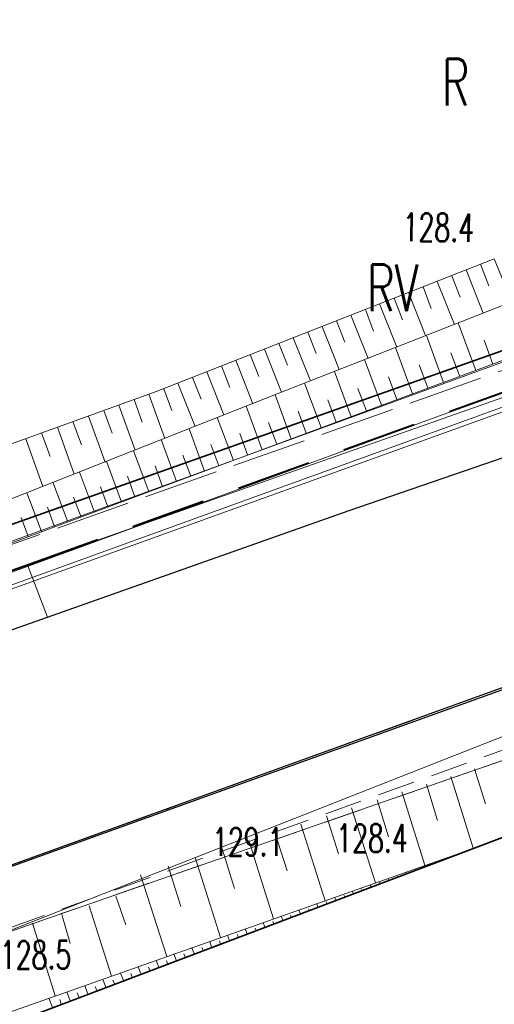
# Model space of a CAD drawing. Header units: metres. Extents: x 0 to 6497944, y 0 to 5963356.
# Tile 181 of 197: x 6497553 to 6497566, y 5963138 to 5963165. Entities that reach past the tile are written whole.
import ezdxf
from ezdxf import colors
from ezdxf.entities.mleader import LeaderData, LeaderLine
from ezdxf.math import Vec2, Vec3

# ---------------------------------------------------------------- set-up
doc = ezdxf.new("R2010")
doc.units = ezdxf.units.M
doc.header["$MEASUREMENT"] = 0
doc.linetypes.add('L_0_04', pattern=[1.5, 1, -0.5])
doc.linetypes.add('mz2.0_0.5', pattern=[2.5, 2, -0.5])
doc.layers.get('DEFPOINTS').update_dxf_attribs({"linetype": 'CONTINUOUS', "lineweight": 0, "true_color": 0xffffff})
for name, color, linetype, lineweight in [('000_INNE__NIEZYDENTYFIKOWANE_', 8, 'CONTINUOUS', 13), ('209_OPIS_KONTURU_KLASYFIKACYJNEGO', 8, 'CONTINUOUS', 13), ('210_OZNACZENIE_UzYTKU', 8, 'CONTINUOUS', 13), ('217_GRANICA_KONTURU_KLASYFIKCYJNEGO', 8, 'CONTINUOUS', 13), ('218_GRANICA_UzYTKU', 8, 'CONTINUOUS', 13), ('219_LINIA_GRANICY', 3, 'CONTINUOUS', 35), ('CHODNIK__POWIERZCHNIA_', 8, 'L_0_04', 13), ('E_proj_opisy_ośw.', 7, 'CONTINUOUS', 13), ('E_proj_ośw_linia_obw. 100', 1, 'L_0_04', 40), ('JEZDNIA__POWIERZCHNIA_', 8, 'CONTINUOUS', 25), ('KRAWezNIK__LINIA_', 8, 'CONTINUOUS', 25), ('PRZEWoD_ELEKTROENERGETYCZNY__LINIA_', 1, 'CONTINUOUS', 13), ('PRZEWoD_GAZOWY__LINIA_', 54, 'CONTINUOUS', 13), ('PRZEWoD_TELEKOMUNIKACYJNY__LINIA_', 30, 'CONTINUOUS', 13), ('przewód elektroenergetyczny (linia) - ob. projektowany', 1, 'mz2.0_0.5', 13), ('PUNKT_WYSOKOsCIOWY_NATURALNY_ATR2', 8, 'CONTINUOUS', 13), ('SKARPA_NIEUMOCNIONA__POWIERZCHNIA_', 8, 'CONTINUOUS', 13)]:
    doc.layers.add(name, color=color, linetype=linetype, lineweight=lineweight)
doc.styles.add('Narrow', font='ARIALN.TTF', dxfattribs={"height": 2})
doc.styles.get("Standard").update_dxf_attribs({"font": 'simplex.shx'})

# ---------------------------------------------------------------- blocks, each defined once
blk = doc.blocks.new('_None')

msp = doc.modelspace()

# ---------------------------------------------------------------- linework, layer by layer
at = {"layer": '000_INNE__NIEZYDENTYFIKOWANE_', "flags": 128}
for points in [[(6497565.54, 5963158.11), (6497565.76, 5963157.53)], [(6497564.77, 5963157.8), (6497564.99, 5963157.23)], [(6497565.15, 5963157.96), (6497565.61, 5963156.8)], [(6497564.38, 5963157.65), (6497564.84, 5963156.5)], [(6497563.61, 5963157.35), (6497564.07, 5963156.2)], [(6497564, 5963157.5), (6497564.22, 5963156.92)], [(6497562.84, 5963157.05), (6497563.3, 5963155.89)], [(6497563.23, 5963157.2), (6497563.45, 5963156.62)], [(6497562.07, 5963156.75), (6497562.53, 5963155.59)], [(6497562.46, 5963156.9), (6497562.68, 5963156.32)], [(6497561.69, 5963156.59), (6497561.91, 5963156.02)], [(6497565.41, 5963155.27), (6497564.94, 5963156.54)], [(6497560.92, 5963156.29), (6497561.14, 5963155.72)], [(6497561.3, 5963156.44), (6497561.76, 5963155.29)], [(6497564.55, 5963154.95), (6497564.09, 5963156.2)], [(6497560.15, 5963155.99), (6497560.38, 5963155.41)], [(6497560.53, 5963156.14), (6497560.99, 5963154.99)], [(6497565.87, 5963155.44), (6497565.63, 5963156.08)], [(6497559.38, 5963155.69), (6497559.61, 5963155.11)], [(6497559.76, 5963155.84), (6497560.22, 5963154.69)], [(6497563.72, 5963154.64), (6497563.26, 5963155.88)], [(6497564.98, 5963155.11), (6497564.74, 5963155.74)], [(6497559, 5963155.54), (6497559.45, 5963154.38)], [(6497562.89, 5963154.34), (6497562.44, 5963155.56)], [(6497564.13, 5963154.8), (6497563.9, 5963155.42)], [(6497558.22, 5963155.23), (6497558.68, 5963154.08)], [(6497558.61, 5963155.39), (6497558.84, 5963154.81)], [(6497562.08, 5963154.03), (6497561.63, 5963155.24)], [(6497557.45, 5963154.93), (6497557.91, 5963153.77)], [(6497557.84, 5963155.08), (6497558.07, 5963154.5)], [(6497561.28, 5963153.74), (6497560.83, 5963154.93)], [(6497563.3, 5963154.49), (6497563.08, 5963155.1)], [(6497556.67, 5963154.63), (6497557.1, 5963153.45)], [(6497557.07, 5963154.78), (6497557.29, 5963154.2)], [(6497560.48, 5963153.44), (6497560.05, 5963154.62)], [(6497562.49, 5963154.19), (6497562.26, 5963154.79)], [(6497556.28, 5963154.49), (6497556.49, 5963153.89)], [(6497561.68, 5963153.89), (6497561.46, 5963154.48)], [(6497555.47, 5963154.2), (6497555.69, 5963153.59)], [(6497555.87, 5963154.34), (6497556.31, 5963153.14)], [(6497559.7, 5963153.15), (6497559.27, 5963154.31)], [(6497560.88, 5963153.59), (6497560.66, 5963154.18)], [(6497554.64, 5963153.9), (6497554.87, 5963153.28)], [(6497555.06, 5963154.05), (6497555.5, 5963152.82)], [(6497558.93, 5963152.86), (6497558.5, 5963154.01)], [(6497560.09, 5963153.3), (6497559.87, 5963153.88)], [(6497553.8, 5963153.6), (6497554.03, 5963152.97)], [(6497554.23, 5963153.75), (6497554.68, 5963152.5)], [(6497558.16, 5963152.58), (6497557.75, 5963153.71)], [(6497559.31, 5963153.01), (6497559.1, 5963153.58)], [(6497553.38, 5963153.44), (6497553.84, 5963152.17)], [(6497557.41, 5963152.3), (6497557, 5963153.42)], [(6497556.67, 5963152.03), (6497556.26, 5963153.12)], [(6497558.54, 5963152.72), (6497558.33, 5963153.29)], [(6497555.94, 5963151.75), (6497555.54, 5963152.84)], [(6497557.79, 5963152.44), (6497557.58, 5963153)], [(6497555.22, 5963151.48), (6497554.82, 5963152.55)], [(6497557.04, 5963152.16), (6497556.84, 5963152.72)], [(6497554.51, 5963151.22), (6497554.11, 5963152.28)], [(6497556.3, 5963151.89), (6497556.1, 5963152.44)], [(6497553.8, 5963150.96), (6497553.41, 5963152)], [(6497555.58, 5963151.62), (6497555.38, 5963152.16)], [(6497554.86, 5963151.35), (6497554.66, 5963151.88)], [(6497554.15, 5963151.09), (6497553.96, 5963151.61)], [(6497553.45, 5963150.83), (6497553.26, 5963151.34)], [(6497565.38, 5963144.62), (6497565.67, 5963143.68)], [(6497564.74, 5963144.41), (6497565.34, 5963142.5)], [(6497564.09, 5963144.21), (6497564.39, 5963143.24)], [(6497563.43, 5963144), (6497564.05, 5963142.04)], [(6497562.09, 5963143.58), (6497562.73, 5963141.57)], [(6497562.77, 5963143.79), (6497563.08, 5963142.8)], [(6497561.42, 5963143.36), (6497561.74, 5963142.35)], [(6497560.73, 5963143.14), (6497561.38, 5963141.09)], [(6497560.04, 5963142.92), (6497560.37, 5963141.89)], [(6497559.34, 5963142.7), (6497560, 5963140.61)], [(6497557.91, 5963142.25), (6497558.59, 5963140.11)], [(6497558.63, 5963142.48), (6497558.96, 5963141.42)], [(6497557.19, 5963142.02), (6497557.53, 5963140.94)], [(6497564.03, 5963142), (6497564.02, 5963142.03)], [(6497564.27, 5963142.09), (6497564.26, 5963142.1)], [(6497564.5, 5963142.18), (6497564.5, 5963142.19)], [(6497556.45, 5963141.79), (6497557.15, 5963139.6)], [(6497563.32, 5963141.73), (6497563.31, 5963141.75)], [(6497563.56, 5963141.82), (6497563.54, 5963141.86)], [(6497563.79, 5963141.91), (6497563.79, 5963141.93)], [(6497562.61, 5963141.47), (6497562.59, 5963141.52)], [(6497562.85, 5963141.56), (6497562.84, 5963141.58)], [(6497563.08, 5963141.65), (6497563.07, 5963141.69)], [(6497555.79, 5963141.22), (6497556.06, 5963140.45)], [(6497561.9, 5963141.2), (6497561.89, 5963141.23)], [(6497562.14, 5963141.29), (6497562.11, 5963141.35)], [(6497562.37, 5963141.38), (6497562.36, 5963141.41)], [(6497555.08, 5963140.96), (6497555.67, 5963139.08)], [(6497561.19, 5963140.93), (6497561.16, 5963141.01)], [(6497561.43, 5963141.02), (6497561.41, 5963141.06)], [(6497561.66, 5963141.11), (6497561.64, 5963141.18)], [(6497554.35, 5963140.73), (6497554.57, 5963139.95)], [(6497560.25, 5963140.57), (6497560.21, 5963140.68)], [(6497560.48, 5963140.66), (6497560.46, 5963140.71)], [(6497560.72, 5963140.75), (6497560.68, 5963140.85)], [(6497560.96, 5963140.84), (6497560.94, 5963140.88)], [(6497553.56, 5963140.49), (6497554.17, 5963138.55)], [(6497559.77, 5963140.39), (6497559.73, 5963140.51)], [(6497560.01, 5963140.48), (6497559.99, 5963140.54)], [(6497558.83, 5963140.03), (6497558.77, 5963140.17)], [(6497559.06, 5963140.12), (6497559.04, 5963140.19)], [(6497559.3, 5963140.21), (6497559.25, 5963140.34)], [(6497559.54, 5963140.3), (6497559.51, 5963140.36)], [(6497558.35, 5963139.85), (6497558.3, 5963140)], [(6497558.59, 5963139.94), (6497558.56, 5963140.02)], [(6497557.41, 5963139.49), (6497557.34, 5963139.67)], [(6497557.65, 5963139.58), (6497557.61, 5963139.67)], [(6497557.88, 5963139.67), (6497557.82, 5963139.84)], [(6497558.12, 5963139.76), (6497558.09, 5963139.84)], [(6497556.94, 5963139.32), (6497556.87, 5963139.5)], [(6497557.17, 5963139.41), (6497557.14, 5963139.49)], [(6497555.99, 5963138.96), (6497555.91, 5963139.16)], [(6497556.23, 5963139.05), (6497556.19, 5963139.15)], [(6497556.46, 5963139.14), (6497556.39, 5963139.33)], [(6497556.7, 5963139.23), (6497556.66, 5963139.32)], [(6497555.04, 5963138.6), (6497554.96, 5963138.83)], [(6497555.52, 5963138.78), (6497555.44, 5963138.99)], [(6497555.75, 5963138.87), (6497555.71, 5963138.97)], [(6497554.57, 5963138.42), (6497554.48, 5963138.66)], [(6497554.81, 5963138.51), (6497554.76, 5963138.63)], [(6497555.28, 5963138.69), (6497555.24, 5963138.8)], [(6497554.1, 5963138.24), (6497554, 5963138.49)], [(6497554.33, 5963138.33), (6497554.29, 5963138.45)]]:
    msp.add_lwpolyline(points, dxfattribs=at)
at = {"layer": '217_GRANICA_KONTURU_KLASYFIKCYJNEGO', "flags": 128}
msp.add_lwpolyline([(6497550.83, 5963150.38), (6497580.3, 5963160.82)], dxfattribs=at)
at = {"layer": '218_GRANICA_UzYTKU', "flags": 128}
for points in [[(6497523.54, 5963126.66), (6497627.63, 5963166.09)], [(6497550.83, 5963150.38), (6497580.3, 5963160.82)]]:
    msp.add_lwpolyline(points, dxfattribs=at)
at = {"layer": '219_LINIA_GRANICY', "flags": 128}
for points in [[(6497627.63, 5963166.09), (6497523.54, 5963126.66)], [(6497580.3, 5963160.82), (6497550.83, 5963150.38)]]:
    msp.add_lwpolyline(points, dxfattribs=at)
at = {"layer": 'CHODNIK__POWIERZCHNIA_', "flags": 128}
for points in [[(6497659.73, 5963178.79), (6497626.22, 5963166.67), (6497599.54, 5963157.17), (6497532.19, 5963132.88), (6497471.58, 5963110.99), (6497416.25, 5963090.68)], [(6497531.74, 5963134.36), (6497598.76, 5963158.58)], [(6497566.59, 5963145), (6497546.9, 5963138.17)]]:
    msp.add_lwpolyline(points, dxfattribs=at)
at = {"layer": 'DEFPOINTS', "linetype": 'Continuous'}
for points in [[(6497643.11, 5963182.806), (6497596.147, 5963165.645), (6497596.241, 5963165.389), (6497596.147, 5963165.645), (6497549.184, 5963148.484), (6497549.082, 5963148.773), (6497549.158, 5963148.559), (6497502.108, 5963131.637), (6497502.226, 5963131.325), (6497502.108, 5963131.637), (6497455.059, 5963114.716), (6497455.213, 5963114.328), (6497455.059, 5963114.716), (6497408.055, 5963097.666), (6497408.251, 5963097.232), (6497408.055, 5963097.666), (6497361.052, 5963080.616), (6497361.06, 5963080.618), (6497361.058, 5963080.618), (6497313.974, 5963063.795), (6497313.777, 5963064.34), (6497313.974, 5963063.795), (6497264.99, 5963053.548)], [(6497566.135, 5963154.547), (6497553.426, 5963150.07), (6497543.642, 5963146.606), (6497529.484, 5963141.529), (6497512.629, 5963135.269), (6497489.259, 5963126.409), (6497478.599, 5963122.729), (6497468.009, 5963119.059), (6497449.519, 5963112.439), (6497435.699, 5963107.429), (6497426.829, 5963104.339), (6497411.039, 5963098.659), (6497391.115, 5963091.415), (6497364.649, 5963081.724), (6497341.305, 5963073.243), (6497324.879, 5963067.374), (6497317.094, 5963064.719), (6497303.054, 5963060.942), (6497292.628, 5963058.63), (6497281.118, 5963056.345)], [(6497553.967, 5963148.67), (6497553.426, 5963150.07)]]:
    msp.add_lwpolyline(points, dxfattribs=at)
at = {"layer": 'JEZDNIA__POWIERZCHNIA_', "flags": 128}
for points in [[(6497598.76, 5963158.58), (6497531.74, 5963134.36), (6497471, 5963112.52), (6497465.43, 5963110.5), (6497459.68, 5963108.41), (6497447.39, 5963104.14), (6497420.8, 5963094.41), (6497383.23, 5963080.72), (6497364.96, 5963074.06), (6497347.45, 5963067.64), (6497340.19, 5963065.02), (6497335.93, 5963063.44), (6497327.62, 5963060.58), (6497322.17, 5963058.51), (6497307.6, 5963054.69), (6497289.33, 5963050.32), (6497270.38, 5963046.97)], [(6497276.78, 5963054.1), (6497286, 5963055.64), (6497291.06, 5963056.7), (6497315.76, 5963062.79), (6497319.51, 5963063.85), (6497331.33, 5963068.1), (6497351.75, 5963075.37), (6497378.63, 5963085.28), (6497411.58, 5963097.26), (6497420.33, 5963100.32), (6497427.37, 5963102.94), (6497436.24, 5963106.03), (6497463.88, 5963116.05), (6497468.55, 5963117.66), (6497479.14, 5963121.33), (6497489.8, 5963125.01), (6497503.08, 5963129.84), (6497513.17, 5963133.87), (6497525.68, 5963138.53), (6497534.37, 5963141.73), (6497562, 5963151.52), (6497567.42, 5963153.38)]]:
    msp.add_lwpolyline(points, dxfattribs=at)
at = {"layer": 'KRAWezNIK__LINIA_', "flags": 128}
msp.add_lwpolyline([(6497531.74, 5963134.36), (6497568.46, 5963147.58), (6497598.76, 5963158.58), (6497616.88, 5963165.17), (6497649.51, 5963176.88), (6497659.18, 5963180.3), (6497687.47, 5963190.64), (6497692.41, 5963191.88), (6497696.43, 5963192.38)], dxfattribs=at)
at = {"layer": 'PRZEWoD_ELEKTROENERGETYCZNY__LINIA_', "flags": 128}
msp.add_lwpolyline([(6497567.54, 5963154.8), (6497546.81, 5963147.29), (6497514.51, 5963135.67), (6497478.38, 5963122.73), (6497451.64, 5963112.61), (6497422.76, 5963101.97), (6497404.73, 5963095.29), (6497390.36, 5963090.35), (6497350.61, 5963076.26), (6497322.24, 5963066.53), (6497305.6, 5963061.28), (6497303.77, 5963060.75), (6497301.79, 5963060.09), (6497289.9, 5963057.19), (6497278.11, 5963055.46)], dxfattribs=at)
at = {"layer": 'PRZEWoD_GAZOWY__LINIA_', "flags": 128}
msp.add_lwpolyline([(6497740, 5963252.11), (6497736.38, 5963247.54), (6497725.21, 5963233.92), (6497722.22, 5963230.35), (6497706.15, 5963210.52), (6497695.66, 5963201.61), (6497674.15, 5963193.24), (6497661.44, 5963188.26), (6497637.52, 5963179.61), (6497614.54, 5963171.74), (6497590.95, 5963163.12), (6497552.77, 5963149.34), (6497515.87, 5963135.93), (6497478.52, 5963122.49), (6497467.27, 5963118.39)], dxfattribs=at)
at = {"layer": 'PRZEWoD_TELEKOMUNIKACYJNY__LINIA_', "flags": 128}
msp.add_lwpolyline([(6497542.32, 5963136.11), (6497582.78, 5963152.04), (6497617.21, 5963164)], dxfattribs=at)
at = {"layer": 'SKARPA_NIEUMOCNIONA__POWIERZCHNIA_', "flags": 128}
for points in [[(6497478.08, 5963124.43), (6497477.53, 5963125.67), (6497478.38, 5963126.01), (6497489.1, 5963130.04), (6497490.67, 5963130.73), (6497497.87, 5963133.48), (6497505.52, 5963136.45), (6497520.99, 5963142.1), (6497533.79, 5963146.47), (6497546.85, 5963151.09), (6497556.89, 5963154.71), (6497565.9, 5963158.25), (6497566.37, 5963157.1), (6497560.1, 5963154.64), (6497546.83, 5963149.4), (6497536.74, 5963145.84), (6497526.03, 5963142.04), (6497516.78, 5963138.83), (6497505.4, 5963134.58), (6497492.77, 5963129.99), (6497486.74, 5963127.79)], [(6497566.37, 5963157.1), (6497566.89, 5963155.82), (6497557.03, 5963152.16), (6497546.81, 5963148.35), (6497541.56, 5963146.48), (6497526.22, 5963140.9), (6497510.2, 5963135.07), (6497495.82, 5963129.94), (6497488.58, 5963127.34), (6497478.28, 5963123.72), (6497478.08, 5963124.43), (6497486.74, 5963127.79), (6497492.77, 5963129.99), (6497505.4, 5963134.58), (6497516.78, 5963138.83), (6497526.03, 5963142.04), (6497536.74, 5963145.84), (6497546.83, 5963149.4), (6497560.1, 5963154.64)], [(6497466.86, 5963107.25), (6497466.18, 5963108.81), (6497486.78, 5963116.32), (6497511.05, 5963125), (6497523.96, 5963129.59), (6497534.11, 5963133.65), (6497546.8, 5963138.13), (6497566.59, 5963145), (6497576.94, 5963148.38), (6497595.66, 5963155.7), (6497595.55, 5963153.94), (6497564.97, 5963142.36), (6497546.64, 5963135.89), (6497534.56, 5963131.63), (6497528.69, 5963129.47), (6497514.21, 5963124.64), (6497496.62, 5963118.17), (6497480.62, 5963112.31)], [(6497467.72, 5963105.19), (6497466.86, 5963107.25), (6497480.62, 5963112.31), (6497496.62, 5963118.17), (6497514.21, 5963124.64), (6497528.69, 5963129.47), (6497534.56, 5963131.63), (6497546.64, 5963135.89), (6497564.97, 5963142.36), (6497523.54, 5963126.66), (6497524.07, 5963124.05), (6497507.96, 5963118.71), (6497492.23, 5963113.36), (6497474.78, 5963107.6)]]:
    msp.add_lwpolyline(points, dxfattribs=at)

# ---------------------------------------------------------------- texts
at = {"layer": '209_OPIS_KONTURU_KLASYFIKACYJNEGO', "width": 0.66}
msp.add_text('RV', height=1.25, dxfattribs=at).set_placement((6497562.5, 5963156.85))
at = {"layer": '210_OZNACZENIE_UzYTKU', "width": 0.66}
msp.add_text('R', height=1.25, dxfattribs=at).set_placement((6497564.5, 5963162.35))
at = {"layer": 'PUNKT_WYSOKOsCIOWY_NATURALNY_ATR2', "width": 0.66}
msp.add_text('128.4', height=0.75, rotation=359.2, dxfattribs=at).set_placement((6497563.45, 5963158.73))
for s, p in [('129.1', (6497558.36, 5963142.29)), ('128.4', (6497561.68, 5963142.39)), ('128.5', (6497552.69, 5963139.27))]:
    msp.add_text(s, height=0.75, dxfattribs=at).set_placement(p)

# ---------------------------------------------------------------- next in the draw order: leaders
at = {"layer": 'E_proj_opisy_ośw.', "color": 10}
ml = msp.add_multileader_mtext('Standard', dxfattribs=at)
ml.set_content('\\A1;LT 108', color=10, style='Narrow')
ml.set_leader_properties(color=256)
ml.set_arrow_properties(name='NONE')
ml.build(insert=Vec2(0, 0))
ml.multileader.update_dxf_attribs({"leader_type": 0, "has_dogleg": 0, "has_text_frame": 1, "text_left_attachment_type": 3, "dogleg_length": 0.36, "arrow_head_size": 0, "scale": 0.7})
ctx = ml.context
ctx.base_point, ctx.scale, ctx.char_height, ctx.arrow_head_size, ctx.landing_gap_size, ctx.plane_origin = Vec3(6497590.207, 5963168.082), 0.7, 1.2, 0, 0.42, Vec3(6498440.769, 5963064.192)
ctx.left_attachment = 3
notes = []
notes.append((ctx, [(0, (0, 0, 0), (0, 0), (1, 0), 1, [])]))
ctx.mtext.insert, ctx.mtext.line_spacing_factor, ctx.mtext.flow_direction = Vec3(6497590.627, 5963168.697), 0.266667, 5
ctx.mtext.has_bg_fill, ctx.mtext.bg_color, ctx.mtext.bg_scale_factor, ctx.mtext.bg_transparency, ctx.mtext.use_window_bg_color = 1, -1073741824, 1.5, 0, 1
for ctx, leaders in notes:
    for number, flags, end, landing, length, lines in leaders:
        leader = LeaderData()
        leader.index, (leader.has_last_leader_line, leader.has_dogleg_vector, leader.attachment_direction) = number, flags
        leader.last_leader_point, leader.dogleg_vector, leader.dogleg_length = Vec3(end), Vec3(landing), length
        for number, points, colour, breaks in lines:
            line = LeaderLine()
            line.index, line.vertices, line.color, line.breaks = number, Vec3.list(points), colors.encode_raw_color(colour), breaks
            leader.lines.append(line)
        ctx.leaders.append(leader)

# ---------------------------------------------------------------- next in the draw order: leaders
ml = msp.add_multileader_mtext('Standard', dxfattribs=at)
ml.set_content('\\A1;LT 109', color=10, style='Narrow')
ml.set_leader_properties(color=256)
ml.set_arrow_properties(name='NONE')
ml.build(insert=Vec2(0, 0))
ml.multileader.update_dxf_attribs({"leader_type": 0, "has_dogleg": 0, "has_text_frame": 1, "text_left_attachment_type": 3, "dogleg_length": 0.36, "arrow_head_size": 0, "scale": 0.7})
ctx = ml.context
ctx.base_point, ctx.scale, ctx.char_height, ctx.arrow_head_size, ctx.landing_gap_size, ctx.plane_origin = Vec3(6497636.957, 5963185.464), 0.7, 1.2, 0, 0.42, Vec3(6498487.931, 5963080.837)
ctx.left_attachment = 3
notes = []
notes.append((ctx, [(0, (0, 0, 0), (0, 0), (1, 0), 1, [])]))
ctx.mtext.insert, ctx.mtext.line_spacing_factor, ctx.mtext.flow_direction = Vec3(6497637.377, 5963186.079), 0.266667, 5
ctx.mtext.has_bg_fill, ctx.mtext.bg_color, ctx.mtext.bg_scale_factor, ctx.mtext.bg_transparency, ctx.mtext.use_window_bg_color = 1, -1073741824, 1.5, 0, 1
for ctx, leaders in notes:
    for number, flags, end, landing, length, lines in leaders:
        leader = LeaderData()
        leader.index, (leader.has_last_leader_line, leader.has_dogleg_vector, leader.attachment_direction) = number, flags
        leader.last_leader_point, leader.dogleg_vector, leader.dogleg_length = Vec3(end), Vec3(landing), length
        for number, points, colour, breaks in lines:
            line = LeaderLine()
            line.index, line.vertices, line.color, line.breaks = number, Vec3.list(points), colors.encode_raw_color(colour), breaks
            leader.lines.append(line)
        ctx.leaders.append(leader)

# ---------------------------------------------------------------- next in the draw order: leaders
ml = msp.add_multileader_mtext('Standard', dxfattribs=at)
ml.set_content('\\A1;LT 110', color=10, style='Narrow')
ml.set_leader_properties(color=256)
ml.set_arrow_properties(name='NONE')
ml.build(insert=Vec2(0, 0))
ml.multileader.update_dxf_attribs({"leader_type": 0, "has_dogleg": 0, "has_text_frame": 1, "text_left_attachment_type": 3, "dogleg_length": 0.36, "arrow_head_size": 0, "scale": 0.7})
ctx = ml.context
ctx.base_point, ctx.scale, ctx.char_height, ctx.arrow_head_size, ctx.landing_gap_size, ctx.plane_origin = Vec3(6497684.163, 5963202.624), 0.7, 1.2, 0, 0.42, Vec3(6498534.844, 5963098.192)
ctx.left_attachment = 3
notes = []
notes.append((ctx, [(0, (0, 0, 0), (0, 0), (1, 0), 1, [])]))
ctx.mtext.insert, ctx.mtext.line_spacing_factor, ctx.mtext.flow_direction = Vec3(6497684.583, 5963203.239), 0.266667, 5
ctx.mtext.has_bg_fill, ctx.mtext.bg_color, ctx.mtext.bg_scale_factor, ctx.mtext.bg_transparency, ctx.mtext.use_window_bg_color = 1, -1073741824, 1.5, 0, 1
for ctx, leaders in notes:
    for number, flags, end, landing, length, lines in leaders:
        leader = LeaderData()
        leader.index, (leader.has_last_leader_line, leader.has_dogleg_vector, leader.attachment_direction) = number, flags
        leader.last_leader_point, leader.dogleg_vector, leader.dogleg_length = Vec3(end), Vec3(landing), length
        for number, points, colour, breaks in lines:
            line = LeaderLine()
            line.index, line.vertices, line.color, line.breaks = number, Vec3.list(points), colors.encode_raw_color(colour), breaks
            leader.lines.append(line)
        ctx.leaders.append(leader)

# ---------------------------------------------------------------- next in the draw order: linework, layer by layer
at = {"layer": 'DEFPOINTS', "linetype": 'Continuous'}
msp.add_lwpolyline([(6497595.872, 5963166.366), (6497548.909, 5963149.205), (6497549.003, 5963148.949), (6497548.909, 5963149.205), (6497501.946, 5963132.045), (6497501.844, 5963132.333), (6497501.92, 5963132.119), (6497454.87, 5963115.198), (6497454.989, 5963114.886), (6497454.87, 5963115.198), (6497407.821, 5963098.276), (6497407.976, 5963097.888), (6497407.821, 5963098.276), (6497360.818, 5963081.226), (6497361.013, 5963080.792), (6497360.818, 5963081.226), (6497313.814, 5963064.176), (6497313.822, 5963064.179), (6497313.82, 5963064.178), (6497266.736, 5963047.355)], dxfattribs=at)
at = {"layer": 'E_proj_ośw_linia_obw. 100', "ltscale": 2, "transparency": 33554687}
msp.add_lwpolyline([(6497456.139, 5963114.809), (6497467.945, 5963119.223), (6497478.98, 5963123.194), (6497489.069, 5963126.898), (6497501.454, 5963131.336), (6497501.454, 5963131.336), (6497501.454, 5963131.336), (6497501.454, 5963131.336, 0.281618), (6497501.816, 5963132.425, 0.321738), (6497502.826, 5963131.833), (6497529.484, 5963141.529), (6497548.534, 5963148.338, 0.314302), (6497548.828, 5963149.454, 0.332622), (6497549.791, 5963148.783), (6497553.426, 5963150.07), (6497569.98, 5963156.083)], format="xyb", dxfattribs=at)
at = {"layer": 'przewód elektroenergetyczny (linia) - ob. projektowany', "color": 1, "linetype": 'mz2.0_0.5', "lineweight": 18, "flags": 128}
msp.add_lwpolyline([(6497490.96, 5963191.47), (6497495.63, 5963192.54), (6497505.75, 5963143.35), (6497508.26, 5963134.94), (6497520.52, 5963139.11), (6497551.03, 5963149.92), (6497580.5, 5963160.36), (6497610.11, 5963171.77)], dxfattribs=at)

doc.saveas('drawing.dxf')
